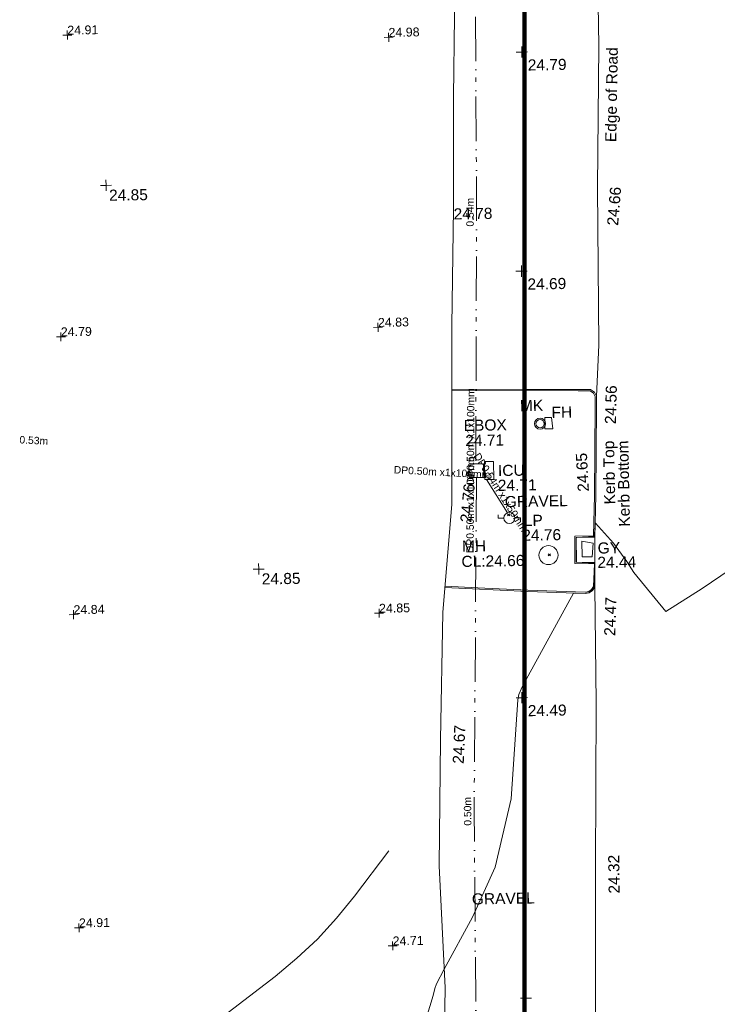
# Model space of a CAD drawing. Header units: millimetres. Extents: x -287732 to 520720, y -88450 to 287754.
# Tile 11 of 256: x -234229 to -210665, y 7672 to 40935. Entities that reach past the tile are written whole.
import ezdxf

# ---------------------------------------------------------------- set-up
doc = ezdxf.new("R2010")
doc.units = ezdxf.units.MM
doc.linetypes.add('IMPORT-UG_ELEC_LV_QLB2 _2_', pattern=[2700, 1500, -300, 0, -250, 150, -300, 0, -200])
doc.linetypes.add('IMPORT-UG_ELEC_STREET LIGHTING_QLB2 _2_', pattern=[2700, 1500, -300, 0, -250, 150, -300, 0, -200])
for name, color, linetype, lineweight, true_color in [('00_TOPO_ESB_BOX', 240, 'Continuous', 9, 0xff003f), ('00_TOPO_FIREHYDRANT', 5, 'Continuous', 9, 0x0000ff), ('00_TOPO_FURN_LAMP_POST', 7, 'Continuous', 9, 0x666666), ('00_TOPO_FURN_MARKER_POST', 7, 'Continuous', 9, 0x666666), ('00_TOPO_KERB_BOTTOM', 1, 'Continuous', 9, 0xff0000), ('00_TOPO_KERB_TOP', 7, 'Continuous', 9, 0xa500a5), ('00_TOPO_LEVEL_SPOT', 7, 'Continuous', 9, 0x666666), ('00_TOPO_SERV_GULLY', 7, 'Continuous', 9, 0x5252a5), ('00_TOPO_SERV_IC', 5, 'Continuous', 9, 0x0000ff), ('00_TOPO_SERV_MH', 7, 'Continuous', 9, 0x666666), ('01_DTM_CONTOUR_MNR', 7, 'Continuous', 9, 0xa5a552), ('12333-PUM-2D-U-0001-C01 - Rev2_REVIT IMPORT_dwg', 7, 'Continuous', 9, 0x767676), ('A_RHA_Line', 7, 'Continuous', 9, 0x00a600), ('CONTOURS_MINOR', 7, 'Continuous', 9, 0x00a5a5), ('PUM-ELECTRIC-LV-QLB2', 1, 'IMPORT-UG_ELEC_LV_QLB2 _2_', 9, 0xff0000), ('PUM-ELECTRIC-MH', 1, 'Continuous', 9, 0xff0000), ('PUM-ELECTRIC-SL-QLB2', 7, 'IMPORT-UG_ELEC_STREET LIGHTING_QLB2 _2_', 9, 0xff7f7f), ('SPOT_HEIGHTS_LVL', 7, 'Continuous', 9, 0x00a500)]:
    doc.layers.add(name, color=color, linetype=linetype, lineweight=lineweight, true_color=true_color)
for name, color, linetype, lineweight in [('00_TOPO_ROAD_EDGE', 7, 'Continuous', 9), ('00_TOPO_SURFACE', 7, 'Continuous', 9), ('00_TOPO_SURVEY_TEXT', 7, 'Continuous', 9), ('GEN-TEXT', 7, 'Continuous', 9)]:
    doc.layers.add(name, color=color, linetype=linetype, lineweight=lineweight)
doc.styles.add('Arial_1', font='arial.ttf', dxfattribs={"height": 250})
doc.styles.add('Arial_3', font='arial.ttf', dxfattribs={"height": 300})
doc.styles.add('Swis721 Lt BT_2', font='swissl.ttf', dxfattribs={"height": 375})

# ---------------------------------------------------------------- blocks, each defined once
blk = doc.blocks.new('12333-PUM-2D-U-0001-C01 - Rev2_REVIT IMPORT_dwg_MSL_MarkerPost_SYM-2077183-Site Location Plan Proposed')
at = {"layer": '00_TOPO_FURN_MARKER_POST', "color": 254, "true_color": 0xcccccc}
for radius in [500, 375]:
    blk.add_circle((0, 0), radius, dxfattribs=at)
blk = doc.blocks.new('12333-PUM-2D-U-0001-C01 - Rev2_REVIT IMPORT_dwg_MSL_Lamp_Post_SYM-2077199-Site Location Plan Proposed')
at = {"layer": '00_TOPO_FURN_LAMP_POST', "color": 254, "true_color": 0xcccccc, "flags": 128}
for points in [[(-500, 0), (-1000, 0), (-1000, 317)], [(500, 0), (1000, 0), (1000, -317)]]:
    blk.add_lwpolyline(points, dxfattribs=at)
at = {"layer": '00_TOPO_FURN_LAMP_POST', "color": 254, "true_color": 0xcccccc}
blk.add_circle((0, 0), 500, dxfattribs=at)
blk = doc.blocks.new('12333-PUM-2D-U-0001-C01 - Rev2_REVIT IMPORT_dwg_MM-2077200-Site Location Plan Proposed')
at = {"layer": '00_TOPO_LEVEL_SPOT', "color": 254, "true_color": 0xcccccc, "flags": 128}
for points in [[(0, -500), (0, 0), (-500, 0)], [(500, 0), (0, 0), (0, 500)]]:
    blk.add_lwpolyline(points, dxfattribs=at)
blk = doc.blocks.new('12333-PUM-2D-U-0001-C01 - Rev2_REVIT IMPORT_dwg_MGS62954_T2_Galway_ITM_3d_Rev1-2077680-Site Location Plan Proposed')
at = {"layer": '00_TOPO_ESB_BOX', "color": 254, "true_color": 0xcccccc}
for p, q in [((533683921, 725584630), (533683921, 725585239)), ((533683921, 725585239), (533684226, 725585239)), ((533684226, 725585239), (533684226, 725584630)), ((533683921, 725584630), (533684226, 725584630))]:
    blk.add_line(p, q, dxfattribs=at)
at = {"layer": '00_TOPO_FIREHYDRANT', "color": 254, "true_color": 0xcccccc}
for p, q in [((533685979, 725586306), (533685979, 725586687)), ((533685979, 725586687), (533686207, 725586687)), ((533686207, 725586687), (533686245, 725586306)), ((533685979, 725586306), (533686245, 725586306))]:
    blk.add_line(p, q, dxfattribs=at)
at = {"layer": '00_TOPO_KERB_BOTTOM', "color": 254, "true_color": 0xcccccc, "flags": 128}
blk.add_lwpolyline([(533682505, 725581006), (533685301, 725580826), (533687240, 725580723), (533687381, 725580743), (533687488, 725580818), (533687570, 725580940), (533687589, 725581768), (533686963, 725581787), (533686972, 725582621), (533687605, 725582619), (533687663, 725584022), (533687739, 725587058), (533687745, 725587385), (533687672, 725587514), (533687545, 725587612), (533687120, 725587622), (533685346, 725587654), (533682860, 725587701)], dxfattribs=at)
at = {"layer": '00_TOPO_KERB_TOP', "color": 254, "true_color": 0xcccccc, "flags": 128}
blk.add_lwpolyline([(533682510, 725581054), (533683620, 725580983), (533685304, 725580875), (533687238, 725580772), (533687363, 725580790), (533687453, 725580852), (533687522, 725580956), (533687568, 725581722), (533686914, 725581740), (533686924, 725582669), (533687559, 725582668), (533687615, 725584023), (533687691, 725587059), (533687696, 725587373), (533687635, 725587481), (533687528, 725587564), (533687119, 725587574), (533685345, 725587620), (533682859, 725587653)], dxfattribs=at)
at = {"layer": '00_TOPO_ROAD_EDGE', "color": 254, "true_color": 0xcccccc}
blk.add_line((533687589, 725581768), (533687605, 725582619), dxfattribs=at)
at = {"layer": '00_TOPO_ROAD_EDGE', "color": 254, "true_color": 0xcccccc, "flags": 128}
for points in [[(533688099, 725610346), (533688109, 725609620), (533688050, 725605680), (533688030, 725602670), (533688030, 725599220), (533687900, 725594430), (533687850, 725589100), (533687745, 725587385)], [(533687570, 725580940), (533687550, 725577020), (533687430, 725571390), (533687320, 725564950), (533687220, 725558850), (533687200, 725555730), (533687068, 725553230)]]:
    blk.add_lwpolyline(points, dxfattribs=at)
at = {"layer": '00_TOPO_SERV_GULLY', "color": 254, "true_color": 0xcccccc}
for p, q in [((533687160, 725581963), (533687160, 725582496)), ((533687160, 725582496), (533687541, 725582420)), ((533687541, 725582420), (533687503, 725581963)), ((533687160, 725581963), (533687503, 725581963))]:
    blk.add_line(p, q, dxfattribs=at)
at = {"layer": '00_TOPO_SERV_IC', "color": 254, "true_color": 0xcccccc}
for p, q in [((533683388, 725584706), (533683388, 725585163)), ((533683883, 725585163), (533683388, 725585163)), ((533683883, 725584706), (533683883, 725585163)), ((533683388, 725584706), (533683883, 725584706))]:
    blk.add_line(p, q, dxfattribs=at)
at = {"layer": '00_TOPO_SERV_MH', "color": 254, "true_color": 0xcccccc}
blk.add_circle((533686025, 725582041), 322, dxfattribs=at)
at = {"layer": '00_TOPO_SURFACE', "color": 254, "true_color": 0xcccccc, "flags": 128}
blk.add_lwpolyline([(533688376, 725620139), (533685202, 725620148), (533683489, 725620122), (533683418, 725618976), (533683229, 725614875), (533683190, 725609562), (533683237, 725606015), (533683163, 725600297), (533683090, 725597579), (533683021, 725593814), (533682900, 725589846), (533682787, 725583821), (533682422, 725580170), (533682272, 725575865), (533682144, 725571616), (533682278, 725567481), (533682139, 725563496), (533681940, 725559004), (533681939, 725556613), (533681792, 725553685), (533682169, 725553671)], dxfattribs=at)
at = {"layer": '01_DTM_CONTOUR_MNR', "color": 254, "true_color": 0xcccccc, "flags": 128}
blk.add_lwpolyline([(533692470, 725581660), (533691194, 725580828), (533689960, 725580070), (533688895, 725581407), (533688669, 725581779), (533688222, 725582406), (533687630, 725583090), (533687583, 725582647), (533686991, 725582622), (533686968, 725582622), (533686960, 725581790), (533687578, 725581740), (533687570, 725581160), (533687543, 725580951), (533687498, 725580857), (533687475, 725580831), (533687392, 725580759), (533687375, 725580752), (533687261, 725580732), (533687240, 725580729), (533686850, 725580740), (533685069, 725577634), (533684938, 725577354), (533684899, 725577170), (533684623, 725573827), (533684039, 725571537), (533683250, 725569861), (533682260, 725568120), (533681992, 725567628), (533681935, 725567467), (533681865, 725567235), (533680881, 725564164)], dxfattribs=at)
at = {"xscale": 0.375, "yscale": 0.375, "zscale": 0.375}
for name, p in [('12333-PUM-2D-U-0001-C01 - Rev2_REVIT IMPORT_dwg_MM-2077200-Site Location Plan Proposed', (533685420, 725599050)), ('12333-PUM-2D-U-0001-C01 - Rev2_REVIT IMPORT_dwg_MM-2077200-Site Location Plan Proposed', (533671300, 725594790)), ('12333-PUM-2D-U-0001-C01 - Rev2_REVIT IMPORT_dwg_MM-2077200-Site Location Plan Proposed', (533685280, 725591650)), ('12333-PUM-2D-U-0001-C01 - Rev2_REVIT IMPORT_dwg_MSL_MarkerPost_SYM-2077183-Site Location Plan Proposed', (533685818, 725586486)), ('12333-PUM-2D-U-0001-C01 - Rev2_REVIT IMPORT_dwg_MSL_Lamp_Post_SYM-2077199-Site Location Plan Proposed', (533684727, 725583318)), ('12333-PUM-2D-U-0001-C01 - Rev2_REVIT IMPORT_dwg_MM-2077200-Site Location Plan Proposed', (533676230, 725581740)), ('12333-PUM-2D-U-0001-C01 - Rev2_REVIT IMPORT_dwg_MM-2077200-Site Location Plan Proposed', (533685040, 725577240)), ('12333-PUM-2D-U-0001-C01 - Rev2_REVIT IMPORT_dwg_MM-2077200-Site Location Plan Proposed', (533685000, 725567090))]:
    blk.add_blockref(name, p, dxfattribs=at)
at = {"layer": '00_TOPO_ESB_BOX', "color": 251, "true_color": 0x666666, "char_height": 375, "attachment_point": 1, "line_spacing_factor": 1.005062, "style": 'Swis721 Lt BT_2'}
for s, insert, width in [('EBOX', (533683236, 725586659), 1619.37), ('24.71', (533683281, 725586146), 1495.9)]:
    blk.add_mtext(s, dxfattribs=dict(at, insert=insert, width=width))
at = {"layer": '00_TOPO_FIREHYDRANT', "color": 251, "true_color": 0x666666, "insert": (533686210, 725587050), "char_height": 375, "width": 797.81, "attachment_point": 1, "line_spacing_factor": 1.005062, "style": 'Swis721 Lt BT_2'}
blk.add_mtext('FH', dxfattribs=at)
at = {"layer": '00_TOPO_FURN_LAMP_POST', "char_height": 375, "attachment_point": 1, "line_spacing_factor": 1.005062, "style": 'Swis721 Lt BT_2'}
for s, insert, width in [('LP', (533685213, 725583412), 707.59), ('24.76', (533685151, 725582915), 1495.9)]:
    blk.add_mtext(s, dxfattribs=dict(at, insert=insert, width=width))
at = {"layer": '00_TOPO_FURN_MARKER_POST', "insert": (533685148, 725587294), "char_height": 375, "width": 907.04, "attachment_point": 1, "line_spacing_factor": 1.005062, "style": 'Swis721 Lt BT_2'}
blk.add_mtext('MK', dxfattribs=at)
at = {"layer": '00_TOPO_KERB_BOTTOM', "color": 251, "true_color": 0x666666, "char_height": 375, "attachment_point": 1, "line_spacing_factor": 1.005062, "style": 'Swis721 Lt BT_2'}
for s, insert, width, rotation in [('24.56', (533688003, 725586439), 1495.9, 87.4193), ('Kerb Bottom', (533688420, 725582956), 3414.46, 90.1466)]:
    blk.add_mtext(s, dxfattribs=dict(at, insert=insert, width=width, rotation=rotation))
at = {"layer": '00_TOPO_KERB_TOP', "color": 251, "true_color": 0x666666, "char_height": 375, "attachment_point": 1, "line_spacing_factor": 1.005062, "style": 'Swis721 Lt BT_2'}
for s, insert, width, rotation in [('Kerb Top', (533687937, 725583717), 2493.17, 90.1466), ('24.65', (533687054, 725584157), 1495.9, 92.1337)]:
    blk.add_mtext(s, dxfattribs=dict(at, insert=insert, width=width, rotation=rotation))
at = {"layer": '00_TOPO_LEVEL_SPOT', "char_height": 375, "width": 1495.9, "attachment_point": 1, "line_spacing_factor": 1.005062, "style": 'Swis721 Lt BT_2'}
for s, insert in [('24.79', (533685614, 725598796)), ('24.85', (533671395, 725594643)), ('24.69', (533685474, 725591396)), ('24.85', (533676325, 725581593)), ('24.49', (533685234, 725576986))]:
    blk.add_mtext(s, dxfattribs=dict(at, insert=insert))
at = {"layer": '00_TOPO_ROAD_EDGE', "color": 251, "true_color": 0x666666, "char_height": 375, "attachment_point": 1, "line_spacing_factor": 1.005062, "style": 'Swis721 Lt BT_2'}
for s, insert, width, rotation in [('Edge of Road', (533688182, 725595961), 3746.88, 88.0323), ('24.66', (533688195, 725593155), 1495.9, 84.3157), ('24.47', (533687855, 725579288), 1495.9, 86.9694), ('24.32', (533687856, 725570571), 1495.9, 89.7463)]:
    blk.add_mtext(s, dxfattribs=dict(at, insert=insert, width=width, rotation=rotation))
at = {"layer": '00_TOPO_SERV_GULLY', "color": 251, "true_color": 0x666666, "char_height": 375, "attachment_point": 1, "line_spacing_factor": 1.005062, "style": 'Swis721 Lt BT_2'}
for s, insert, width in [('GY', (533687688, 725582438), 821.56), ('24.44', (533687671, 725581955), 1495.9)]:
    blk.add_mtext(s, dxfattribs=dict(at, insert=insert, width=width))
at = {"layer": '00_TOPO_SERV_IC', "color": 251, "true_color": 0x666666, "char_height": 375, "attachment_point": 1, "line_spacing_factor": 1.005062, "style": 'Swis721 Lt BT_2'}
for s, insert, width in [('ICU', (533684368, 725585114), 1021.01), ('24.71', (533684354, 725584614), 1495.9)]:
    blk.add_mtext(s, dxfattribs=dict(at, insert=insert, width=width))
at = {"layer": '00_TOPO_SERV_MH', "char_height": 375, "attachment_point": 1, "line_spacing_factor": 1.005062, "style": 'Swis721 Lt BT_2'}
for s, insert, width in [('MH', (533683108, 725582580), 949.78), ('CL:24.66', (533683081, 725582066), 2440.93)]:
    blk.add_mtext(s, dxfattribs=dict(at, insert=insert, width=width))
at = {"layer": '00_TOPO_SURFACE', "color": 251, "true_color": 0x666666, "insert": (533683021, 725593809), "char_height": 375, "width": 1495.9, "attachment_point": 1, "line_spacing_factor": 1.005062, "style": 'Swis721 Lt BT_2'}
blk.add_mtext('24.78', dxfattribs=at)
at = {"layer": '00_TOPO_SURFACE', "color": 251, "true_color": 0x666666, "char_height": 375, "width": 1495.9, "attachment_point": 1, "line_spacing_factor": 1.005062, "style": 'Swis721 Lt BT_2'}
for s, insert, rotation in [('24.76', (533683060, 725583219), 83.5199), ('24.67', (533682664, 725575058), 86.5085)]:
    blk.add_mtext(s, dxfattribs=dict(at, insert=insert, rotation=rotation))
at = {"layer": '00_TOPO_SURVEY_TEXT', "color": 251, "true_color": 0x666666, "char_height": 375, "width": 2322.21, "attachment_point": 1, "line_spacing_factor": 1.005062, "style": 'Swis721 Lt BT_2'}
for insert in [(533684581, 725584060), (533683233, 725570659)]:
    blk.add_mtext('GRAVEL', dxfattribs=dict(at, insert=insert))
blk = doc.blocks.new('12333-PUM-2D-U-0001-C01 - Rev2_REVIT IMPORT_dwg_SPOT-2077775-Site Location Plan Proposed')
at = {"layer": 'SPOT_HEIGHTS_LVL', "color": 9, "true_color": 0xaae1aa}
for p, q in [((-500, 0), (500, 0)), ((0, 500), (0, -500))]:
    blk.add_line(p, q, dxfattribs=at)
blk = doc.blocks.new('12333-PUM-2D-U-0001-C01 - Rev2_REVIT IMPORT_dwg-1620468-Site Location Plan Proposed')
at = {"layer": 'CONTOURS_MINOR', "color": 254, "true_color": 0xaae1e1, "flags": 128}
blk.add_lwpolyline([(39378, -43711), (38192, -45223), (37572, -45951), (36916, -46643), (36207, -47280), (35462, -47880), (31560, -50772)], dxfattribs=at)
at = {"layer": 'GEN-TEXT', "color": 253, "true_color": 0xaaaaaa}
for p, q in [((42842, -30905), (42817, -30880)), ((42817, -30951), (42842, -30926)), ((43589, -32465), (43660, -32394)), ((43660, -32465), (43589, -32394)), ((44938, -33836), (45009, -33765)), ((45009, -33836), (44938, -33765))]:
    blk.add_line(p, q, dxfattribs=at)
at = {"layer": 'PUM-ELECTRIC-MH', "color": 21, "true_color": 0xffaaaa}
blk.add_line((42803, -30694), (42828, -30695), dxfattribs=at)
at = {"layer": 'PUM-ELECTRIC-MH', "color": 21, "true_color": 0xffaaaa, "flags": 128}
for points in [[(42363, -30691), (42364, -30669), (42757, -30691)], [(42828, -30695), (42803, -31163), (42539, -31149)]]:
    blk.add_lwpolyline(points, dxfattribs=at)
at = {"layer": 'PUM-ELECTRIC-SL-QLB2', "color": 254, "true_color": 0xffd4d4}
for p, q in [((42807, -31087), (42842, -31143)), ((42891, -31225), (43582, -32360))]:
    blk.add_line(p, q, dxfattribs=at)
at = {"layer": 'PUM-ELECTRIC-SL-QLB2', "color": 254, "true_color": 0xffd4d4, "flags": 128}
for points in [[(42741, -4783), (42843, -11348), (42721, -22189), (42541, -30679)], [(42559, -31150), (42282, -42421), (42205, -50861), (42090, -58270), (41937, -63027)]]:
    blk.add_lwpolyline(points, dxfattribs=at)
blk.add_blockref('12333-PUM-2D-U-0001-C01 - Rev2_REVIT IMPORT_dwg_MGS62954_T2_Galway_ITM_3d_Rev1-2077680-Site Location Plan Proposed', (-533641080, -725615854))
at = {"xscale": 0.3, "yscale": 0.3, "zscale": 0.3}
for p in [(29002, -15964), (39850, -16229), (39321, -26018), (28606, -26150), (28870, -35543), (39189, -35675), (28870, -46126), (39453, -46919)]:
    blk.add_blockref('12333-PUM-2D-U-0001-C01 - Rev2_REVIT IMPORT_dwg_SPOT-2077775-Site Location Plan Proposed', p, dxfattribs=at)
at = {"layer": 'PUM-ELECTRIC-LV-QLB2', "char_height": 250, "attachment_point": 2, "rotation": 356.0073, "line_spacing_factor": 0.941778, "style": 'Arial_1'}
for s, insert, width in [('0.53m', (27638, -29509), 1160.03), ('DP0.50m x1x100mm', (41406, -30823), 3893.28)]:
    blk.add_mtext(s, dxfattribs=dict(at, insert=insert, width=width))
at = {"layer": 'PUM-ELECTRIC-SL-QLB2', "char_height": 250, "attachment_point": 2, "line_spacing_factor": 0.941778, "style": 'Arial_1'}
for s, insert, width, rotation in [('0.54m', (42374, -22182), 1160.03, 88.783), ('DP0.50m x1x100mm', (42256, -29759), 3893.28, 88.783), ('DP0.50m x1x100mm', (42208, -32066), 3893.28, 88.5941), ('DP0.54m x1x50mm', (43473, -31598), 3660.66, 301.2919), ('0.50m', (41935, -42418), 1160.03, 89.4773)]:
    blk.add_mtext(s, dxfattribs=dict(at, insert=insert, width=width, rotation=rotation))
at = {"layer": 'SPOT_HEIGHTS_LVL', "char_height": 300, "width": 1256.11, "attachment_point": 1, "line_spacing_factor": 0.941778, "style": 'Arial_3'}
for s, insert in [('24.91', (29002, -15649)), ('24.98', (39850, -15914)), ('24.79', (28606, -25835)), ('24.83', (39321, -25703)), ('24.84', (28870, -35228)), ('24.85', (39189, -35360)), ('24.91', (28870, -45811)), ('24.71', (39453, -46604))]:
    blk.add_mtext(s, dxfattribs=dict(at, insert=insert))

msp = doc.modelspace()

# ---------------------------------------------------------------- linework, layer by layer
at = {"layer": 'A_RHA_Line', "color": 1, "lineweight": 140, "true_color": 0xff0000}
msp.add_line((-217182, -73821), (-217182, 45632), dxfattribs=at)

# ---------------------------------------------------------------- block references
at = {"layer": '12333-PUM-2D-U-0001-C01 - Rev2_REVIT IMPORT_dwg', "color": 254, "linetype": 'IMPORT-UG_ELEC_STREET LIGHTING_QLB2 _2_', "true_color": 0xffd4d4, "rotation": 0.9999999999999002}
msp.add_blockref('12333-PUM-2D-U-0001-C01 - Rev2_REVIT IMPORT_dwg-1620468-Site Location Plan Proposed', (-261895, 55870), dxfattribs=at)

doc.saveas('drawing.dxf')
